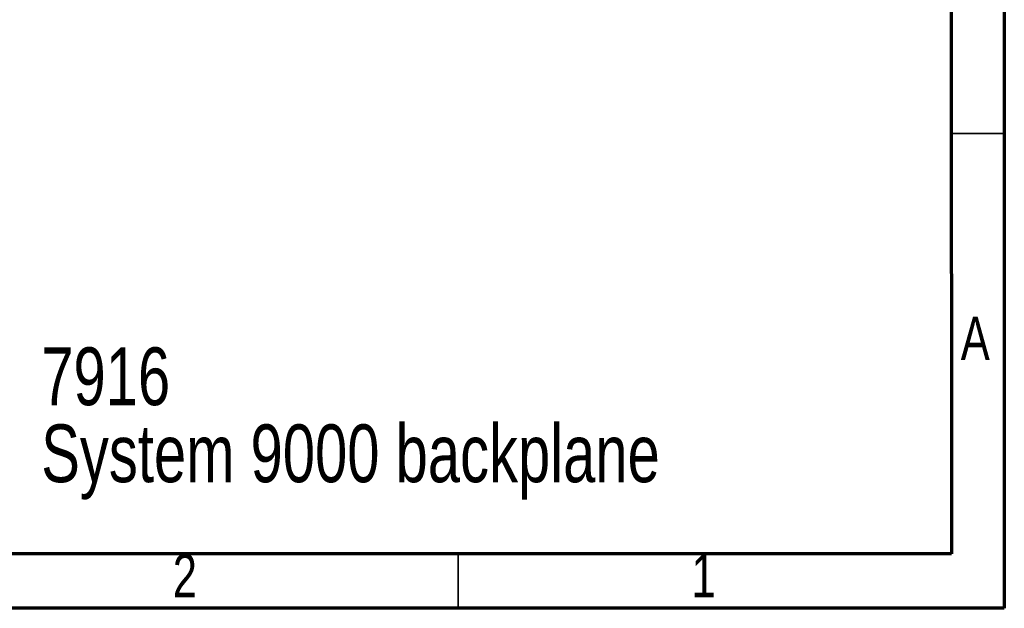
# Model space of a CAD drawing. Header units: millimetres. Extents: x 6 to 415, y 5 to 292.
# Tile 24 of 62: x 325 to 415, y 5 to 59. Entities that reach past the tile are written whole.
import ezdxf

# ---------------------------------------------------------------- set-up
doc = ezdxf.new("R2010")
doc.units = ezdxf.units.MM
doc.styles.add('SLDTEXTSTYLE0', font='TXT', dxfattribs={"width": 0.75})

# ---------------------------------------------------------------- blocks, each defined once
blk = doc.blocks.new('SW_NOTE_0')
at = {"color": 0, "linetype": 'Continuous', "lineweight": 0, "attachment_point": 1, "style": 'SLDTEXTSTYLE0'}
for s, insert, char_height in [('7916', (0, 6.821), 5.2917), ('System 9000 backplane', (0, -0.234), 5.29167)]:
    blk.add_mtext(s, dxfattribs=dict(at, insert=insert, char_height=char_height))

msp = doc.modelspace()

# ---------------------------------------------------------------- linework, layer by layer
at = {"color": 7, "linetype": 'Continuous', "lineweight": 70}
for p, q in [((415, 292), (415, 5)), ((410, 287), (410.1581, 10)), ((410.1581, 10), (20, 10)), ((415, 5), (15, 5))]:
    msp.add_line(p, q, dxfattribs=at)
at = {"color": 7, "linetype": 'Continuous', "lineweight": 35}
for p, q in [((410, 48.5), (415, 48.5)), ((365, 10), (365, 5))]:
    msp.add_line(p, q, dxfattribs=at)

# ---------------------------------------------------------------- block references
at = {"color": 7, "linetype": 'Continuous', "lineweight": 0}
msp.add_blockref('SW_NOTE_0', (326.808, 22.0763), dxfattribs=at)

# ---------------------------------------------------------------- texts
at = {"color": 7, "linetype": 'Continuous', "lineweight": 0, "char_height": 3.9688, "attachment_point": 2, "style": 'SLDTEXTSTYLE0'}
for s, insert in [('A', (412.3397, 31.7183)), ('2', (339.96, 9.9683)), ('1', (387.46, 9.9683))]:
    msp.add_mtext(s, dxfattribs=dict(at, insert=insert))

doc.saveas('drawing.dxf')
